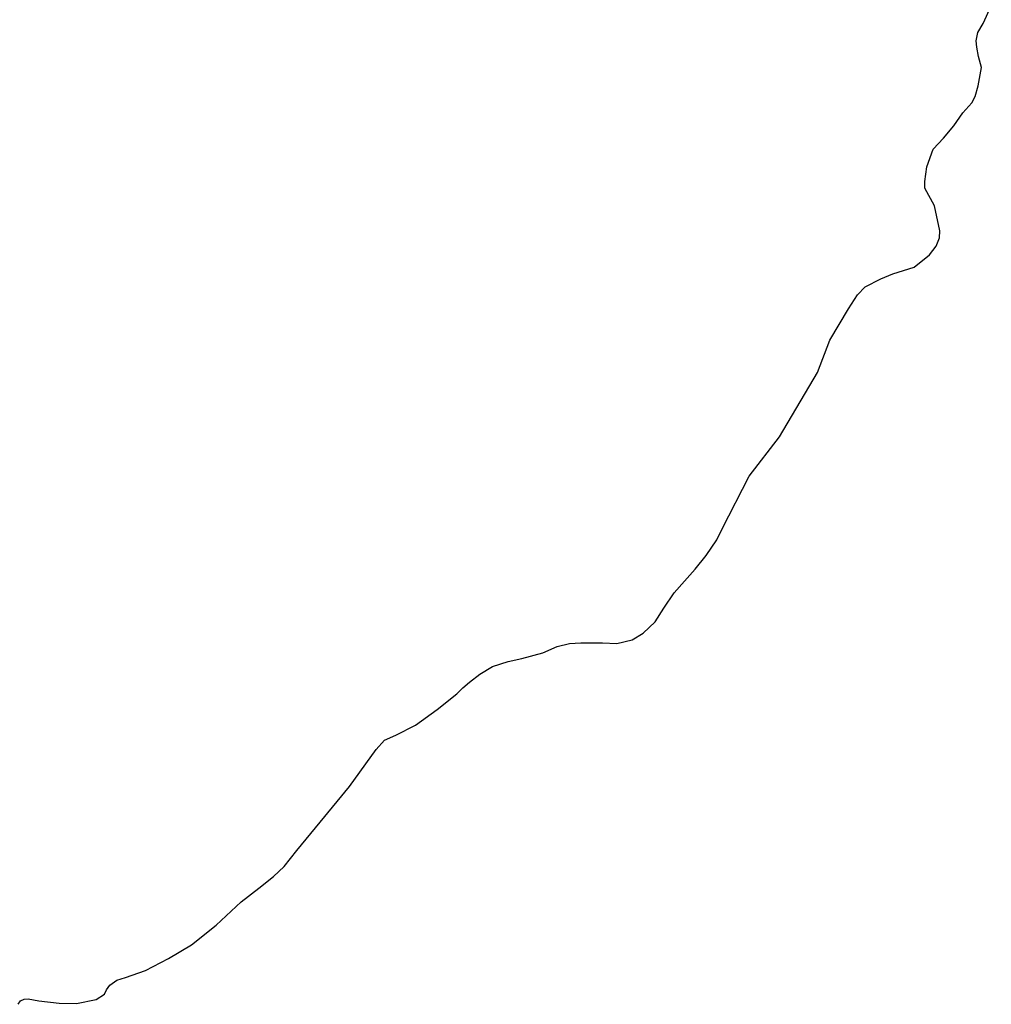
# Model space of a CAD drawing. Header units: metres. Extents: x 610185 to 614128, y 655663 to 660921.
# Tile 2 of 94: x 612157 to 613328, y 656084 to 657270. Entities that reach past the tile are written whole.
import ezdxf

# ---------------------------------------------------------------- set-up
doc = ezdxf.new("R2010")
doc.units = ezdxf.units.M
doc.header["$MEASUREMENT"] = 0
doc.layers.add('CENTRE_LINE', color=5, linetype='Continuous')

msp = doc.modelspace()

# ---------------------------------------------------------------- linework, layer by layer
at = {"layer": 'CENTRE_LINE', "color": 1, "flags": 128}
msp.add_lwpolyline([(612154.7, 656083.7), (612157.8, 656087.7), (612162.2, 656089.7), (612166.9, 656090.1), (612179.8, 656087.7), (612204.2, 656085), (612225.2, 656084.7), (612248.9, 656089.4), (612259, 656095.8), (612261.4, 656100.9), (612265.4, 656106.7), (612273.6, 656112.7), (612284.4, 656116.1), (612308.2, 656124.3), (612336, 656138.9), (612363.7, 656155.5), (612393.3, 656178.9), (612423.8, 656207), (612444.8, 656223.5), (612462.4, 656237.5), (612475.6, 656249.7), (612490.5, 656268.9), (612518.7, 656303.2), (612554.2, 656346.1), (612586.2, 656390.6), (612596.3, 656401.8), (612609.9, 656407.9), (612633.6, 656420), (612660, 656439), (612683.7, 656457.7), (612690.8, 656465.1), (612698.9, 656471.9), (612711.1, 656481.3), (612726.7, 656490.8), (612745.3, 656496.9), (612761.9, 656500.3), (612787, 656507.1), (612804.6, 656514.9), (612819.2, 656518.3), (612833.1, 656519), (612859.1, 656519), (612876.4, 656518.3), (612894.7, 656523), (612908.2, 656530.8), (612922.4, 656544.3), (612932.9, 656560.9), (612945.5, 656579.4), (612957.7, 656593.6), (612970.6, 656607.8), (612984.1, 656624.3), (612997, 656643.3), (613003.1, 656656.5), (613035.9, 656719.9), (613072.2, 656767.6), (613118.3, 656844.9), (613132.9, 656883.8), (613155.6, 656921.6), (613166.4, 656938.5), (613175.6, 656948), (613194.5, 656957.8), (613209.1, 656963.9), (613234.5, 656972), (613253.1, 656986.5), (613261.2, 656997.3), (613265.3, 657007.2), (613265.6, 657015.6), (613259.2, 657045.9), (613247.7, 657067.2), (613247.4, 657075), (613250.1, 657092.9), (613257.5, 657114.2), (613270, 657127.1), (613282.3, 657142.1), (613293.4, 657157.6), (613304.3, 657169.8), (613308.3, 657177.6), (613311.7, 657190.4), (613315.8, 657212.6), (613312.4, 657225.8), (613310, 657236.9), (613309.4, 657244.7), (613311.4, 657254.5), (613317.8, 657265.3), (613327.6, 657286.6)], dxfattribs=at)

doc.saveas('drawing.dxf')
